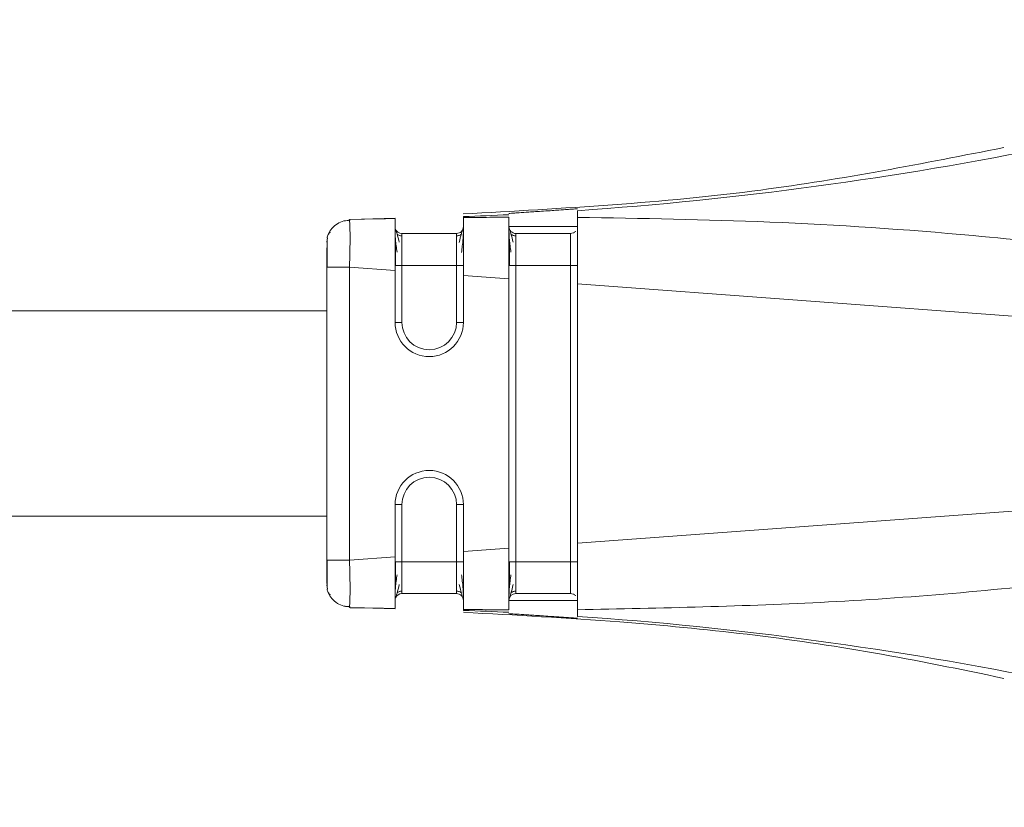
# Model space of a CAD drawing. Header units: millimetres. Extents: x -447 to 1924, y -61 to 422.
# Tile 62 of 65: x 1861 to 1883, y 153 to 171. Entities that reach past the tile are written whole.
import ezdxf

# ---------------------------------------------------------------- set-up
doc = ezdxf.new("R2010")
doc.units = ezdxf.units.MM

# ---------------------------------------------------------------- blocks, each defined once
blk = doc.blocks.new('Drawing View6')
at = {"color": 7, "linetype": 'Continuous', "lineweight": 18}
for p, q in [((117.678, -12.524), (117.678, -12.671)), ((112.669, -12.716), (113.678, -12.697)), ((112.677, -12.737), (112.669, -12.716)), ((112.692, -12.716), (113.188, -12.705)), ((113.684, -12.692), (113.188, -12.705)), ((115.178, -12.951), (115.178, -12.938)), ((117.678, -12.875), (116.178, -12.875)), ((112.178, -13.216), (112.196, -13.123)), ((113.828, -13.025), (115.028, -13.025)), ((116.328, -13.025), (117.528, -13.025)), ((112.178, -20.19), (112.178, -13.761)), ((112.678, -20.19), (112.678, -13.761)), ((112.678, -13.761), (113.678, -13.834)), ((113.678, -13.724), (113.828, -13.724)), ((113.828, -13.724), (113.828, -14.975)), ((113.828, -13.724), (115.028, -13.724)), ((115.028, -14.975), (115.028, -13.724)), ((116.178, -13.724), (116.328, -13.724)), ((116.328, -13.724), (116.328, -20.227)), ((116.328, -13.724), (117.528, -13.724)), ((117.528, -20.227), (117.528, -13.724)), ((113.678, -14.975), (113.678, -13.834)), ((115.178, -14.975), (115.178, -13.945)), ((115.178, -13.945), (116.178, -14.019)), ((116.178, -19.931), (116.178, -14.019)), ((117.678, -14.13), (132.873, -15.254)), ((117.678, -19.82), (117.678, -14.13)), ((112.178, -14.725), (39.768, -14.725)), ((113.678, -14.975), (113.828, -14.975)), ((115.178, -14.975), (115.028, -14.975)), ((117.678, -19.82), (132.873, -18.697)), ((113.678, -20.116), (113.678, -18.975)), ((113.678, -18.975), (113.828, -18.975)), ((113.828, -18.975), (113.828, -20.227)), ((115.028, -20.227), (115.028, -18.975)), ((115.178, -18.975), (115.028, -18.975)), ((115.178, -20.005), (115.178, -18.975)), ((112.178, -19.225), (39.768, -19.225)), ((115.178, -20.005), (116.178, -19.931)), ((112.178, -20.19), (112.196, -20.19)), ((112.678, -20.19), (113.678, -20.116)), ((113.828, -20.227), (115.028, -20.227)), ((116.328, -20.227), (117.528, -20.227)), ((112.178, -20.734), (112.196, -20.827)), ((112.187, -20.708), (112.187, -20.779)), ((113.828, -20.925), (115.028, -20.925)), ((116.328, -20.925), (117.528, -20.925)), ((116.178, -21.075), (117.678, -21.075)), ((112.669, -21.234), (112.677, -21.214)), ((112.669, -21.234), (113.678, -21.253)), ((113.188, -21.245), (112.692, -21.235)), ((113.188, -21.245), (113.684, -21.258))]:
    blk.add_line(p, q, dxfattribs=at)
at = {"color": 7, "linetype": 'Continuous', "lineweight": 18, "flags": 128}
for points in [[(113.678, -20.227), (113.681, -20.227), (113.69, -20.227), (113.703, -20.227), (113.722, -20.227), (113.745, -20.227), (113.771, -20.227), (113.799, -20.227), (113.828, -20.227)], [(116.178, -20.227), (116.181, -20.227), (116.19, -20.227), (116.203, -20.227), (116.222, -20.227), (116.245, -20.227), (116.271, -20.227), (116.299, -20.227), (116.328, -20.227)]]:
    blk.add_lwpolyline(points, dxfattribs=at)
at = {"color": 7, "linetype": 'Continuous', "lineweight": 18}
for centre, radius, start, end in [((112.22, 66.883), 79.595, 273.93236, 289.08957), ((112.253, 66.602), 79.312, 272.11365, 272.83673), ((113.828, -12.875), 0.15, 196.9699, 270), ((116.328, -12.875), 0.15, 179.9972, 270), ((114.428, -14.975), 0.75, 180, 0), ((114.428, -14.975), 0.6, 180, 0), ((114.428, -18.975), 0.75, 0, 180), ((114.428, -18.975), 0.6, 0, 180), ((113.828, -21.075), 0.15, 90, 157.6064), ((116.328, -21.075), 0.15, 90, 180), ((112.253, -100.551), 79.311, 87.16326, 87.88636), ((112.22, -100.833), 79.595, 70.91041, 86.06764)]:
    blk.add_arc(centre, radius, start, end, dxfattribs=at)
for points, knots in [([(127.034, -11.14), (125.263, -11.488), (121.346, -12.258), (117.359, -12.476), (115.175, -12.596)], [0, 0, 0, 0, 0.45216, 1, 1, 1, 1]), ([(117.678, -12.484), (117.668, -12.485), (117.653, -12.485), (117.56, -12.491), (117.448, -12.499), (117.299, -12.51), (117.117, -12.522), (116.941, -12.534), (116.766, -12.546), (116.579, -12.558), (116.419, -12.568), (116.301, -12.576), (116.205, -12.582), (116.189, -12.584), (116.178, -12.585)], [0, 0, 0, 0, 0.1201084, 0.1833772, 0.2486222, 0.3470379, 0.4156022, 0.4969406, 0.5713599, 0.6382175, 0.7488006, 0.8134106, 0.8769066, 1, 1, 1, 1]), ([(112.696, -12.736), (112.648, -12.738), (112.549, -12.742), (112.408, -12.805), (112.285, -12.906), (112.237, -12.999), (112.213, -13.045)], [0, 0, 0, 0, 0.2326117, 0.4841748, 0.7442196, 1, 1, 1, 1]), ([(112.678, -13.761), (112.682, -13.622), (112.691, -13.348), (112.692, -13.003), (112.686, -12.818), (112.68, -12.744), (112.677, -12.737), (112.677, -12.737)], [0, 0, 0, 0, 0.289539, 0.569313, 0.844614, 0.990107, 1, 1, 1, 1]), ([(113.214, -12.705), (113.216, -12.705), (113.219, -12.705), (113.535, -12.699), (113.678, -12.697)], [0, 0, 0, 0, 0.5476621, 1, 1, 1, 1]), ([(113.678, -12.697), (113.678, -12.713), (113.678, -12.743), (113.678, -13.013), (113.678, -13.384), (113.678, -13.684), (113.678, -13.834)], [0, 0, 0, 0, 0.2502548, 0.5000928, 0.7497763, 1, 1, 1, 1]), ([(115.178, -12.656), (115.178, -12.657), (115.178, -12.66), (115.178, -12.671), (115.178, -12.675)], [0, 0, 0, 0, 0.5536399, 1, 1, 1, 1]), ([(116.178, -12.668), (115.99, -12.669), (115.657, -12.671), (115.324, -12.674), (115.178, -12.675)], [0, 0, 0, 0, 0.563222, 1, 1, 1, 1]), ([(115.178, -12.675), (115.178, -12.708), (115.178, -12.773), (115.178, -13.071), (115.178, -13.47), (115.178, -13.785), (115.178, -13.945)], [0, 0, 0, 0, 0.256857, 0.499427, 0.744777, 1, 1, 1, 1]), ([(116.178, -12.668), (116.178, -12.71), (116.178, -12.794), (116.178, -13.113), (116.178, -13.535), (116.178, -13.858), (116.178, -14.019)], [0, 0, 0, 0, 0.249034, 0.499186, 0.749184, 1, 1, 1, 1]), ([(132.873, -15.254), (133.399, -15.19), (134.036, -15.112), (134.716, -14.924), (134.897, -14.847), (134.974, -14.789), (135.001, -14.76), (135.017, -14.732), (135.026, -14.701), (135.022, -14.665), (135.001, -14.626), (134.963, -14.585), (134.869, -14.514), (134.672, -14.42), (134.185, -14.25), (133.215, -14.014), (131.501, -13.691), (129.14, -13.352), (125.841, -13.001), (121.987, -12.743), (119.085, -12.694), (117.678, -12.671)], [0, 0, 0, 0, 0.079633, 0.096416, 0.106506, 0.108989, 0.110947, 0.112535, 0.113904, 0.115836, 0.117972, 0.120667, 0.124353, 0.135955, 0.15357, 0.20236, 0.286651, 0.417176, 0.562519, 0.787792, 1, 1, 1, 1]), ([(117.678, -12.671), (117.678, -12.726), (117.678, -12.835), (117.678, -13.073), (117.678, -13.191)], [0, 0, 0, 0, 0.5095325, 1, 1, 1, 1]), ([(113.678, -12.94), (113.678, -12.972), (113.679, -13.034), (113.687, -13.158), (113.701, -13.291), (113.715, -13.388), (113.722, -13.435)], [0, 0, 0, 0, 0.262057, 0.516005, 0.761874, 1, 1, 1, 1]), ([(113.772, -13.219), (113.754, -13.152), (113.727, -13.051), (113.701, -12.965), (113.693, -12.942), (113.689, -12.931)], [0, 0, 0, 0, 0.485154, 0.738623, 1, 1, 1, 1]), ([(115.167, -12.931), (115.163, -12.943), (115.155, -12.965), (115.129, -13.052), (115.102, -13.154), (115.084, -13.222)], [0, 0, 0, 0, 0.261424, 0.514828, 1, 1, 1, 1]), ([(115.135, -13.44), (115.142, -13.392), (115.156, -13.295), (115.169, -13.161), (115.177, -13.036), (115.178, -12.973), (115.178, -12.941)], [0, 0, 0, 0, 0.238194, 0.484055, 0.738008, 1, 1, 1, 1]), ([(116.178, -12.94), (116.178, -12.972), (116.179, -13.034), (116.187, -13.158), (116.201, -13.291), (116.215, -13.388), (116.222, -13.435)], [0, 0, 0, 0, 0.262057, 0.516005, 0.761874, 1, 1, 1, 1]), ([(116.272, -13.219), (116.254, -13.152), (116.227, -13.051), (116.201, -12.965), (116.193, -12.942), (116.189, -12.931)], [0, 0, 0, 0, 0.485154, 0.738623, 1, 1, 1, 1]), ([(112.261, -13.002), (112.243, -13.012), (112.211, -13.031), (112.194, -13.095), (112.186, -13.125)], [0, 0, 0, 0, 0.524709, 1, 1, 1, 1]), ([(112.187, -13.171), (112.187, -13.198), (112.187, -13.239), (112.187, -13.312), (112.187, -13.336)], [0, 0, 0, 0, 0.674154, 1, 1, 1, 1]), ([(113.689, -13.16), (113.689, -13.198), (113.689, -13.276), (113.689, -13.416), (113.688, -13.567), (113.688, -13.671), (113.688, -13.724)], [0, 0, 0, 0, 0.24996, 0.499871, 0.74992, 1, 1, 1, 1]), ([(113.828, -13.077), (113.819, -13.077), (113.8, -13.076), (113.772, -13.069), (113.745, -13.056), (113.729, -13.044), (113.722, -13.037)], [0, 0, 0, 0, 0.233003, 0.480022, 0.737313, 1, 1, 1, 1]), ([(113.828, -13.025), (113.828, -13.036), (113.828, -13.056), (113.828, -13.218), (113.828, -13.449), (113.828, -13.632), (113.828, -13.724)], [0, 0, 0, 0, 0.250957, 0.500564, 0.749846, 1, 1, 1, 1]), ([(115.028, -13.724), (115.028, -13.632), (115.028, -13.449), (115.028, -13.218), (115.028, -13.056), (115.028, -13.036), (115.028, -13.025)], [0, 0, 0, 0, 0.250154, 0.499436, 0.749043, 1, 1, 1, 1]), ([(115.135, -13.038), (115.127, -13.044), (115.112, -13.057), (115.084, -13.069), (115.056, -13.077), (115.037, -13.078), (115.028, -13.078)], [0, 0, 0, 0, 0.262685, 0.519976, 0.766996, 1, 1, 1, 1]), ([(116.189, -13.16), (116.189, -13.198), (116.189, -13.276), (116.189, -13.416), (116.188, -13.567), (116.188, -13.671), (116.188, -13.724)], [0, 0, 0, 0, 0.24996, 0.499871, 0.74992, 1, 1, 1, 1]), ([(116.328, -13.077), (116.319, -13.077), (116.3, -13.076), (116.272, -13.069), (116.245, -13.056), (116.229, -13.044), (116.222, -13.037)], [0, 0, 0, 0, 0.233003, 0.480022, 0.737313, 1, 1, 1, 1]), ([(116.328, -13.025), (116.328, -13.036), (116.328, -13.056), (116.328, -13.218), (116.328, -13.449), (116.328, -13.632), (116.328, -13.724)], [0, 0, 0, 0, 0.250957, 0.500564, 0.749846, 1, 1, 1, 1]), ([(117.637, -12.977), (117.636, -12.979), (117.624, -12.996), (117.586, -13.018), (117.547, -13.023), (117.528, -13.025)], [0, 0, 0, 0, 0.0382266, 0.5191133, 1, 1, 1, 1]), ([(117.528, -13.724), (117.528, -13.632), (117.528, -13.449), (117.528, -13.218), (117.528, -13.056), (117.528, -13.036), (117.528, -13.025)], [0, 0, 0, 0, 0.250154, 0.499436, 0.749043, 1, 1, 1, 1]), ([(112.178, -13.761), (112.178, -13.68), (112.178, -13.518), (112.178, -13.4), (112.178, -13.341)], [0, 0, 0, 0, 0.498954, 1, 1, 1, 1]), ([(112.187, -13.336), (112.187, -13.359), (112.187, -13.427), (112.186, -13.578), (112.186, -13.704), (112.186, -13.767)], [0, 0, 0, 0, 0.205255, 0.602522, 1, 1, 1, 1]), ([(117.678, -13.191), (117.678, -13.33), (117.678, -13.615), (117.678, -13.956), (117.678, -14.13)], [0, 0, 0, 0, 0.489594, 1, 1, 1, 1]), ([(117.678, -21.279), (119.516, -21.243), (123.292, -21.169), (127.976, -20.757), (131.416, -20.275), (133.256, -19.929), (134.285, -19.674), (134.763, -19.492), (134.936, -19.395), (135.004, -19.322), (135.025, -19.278), (135.025, -19.234), (135.004, -19.192), (134.964, -19.152), (134.904, -19.112), (134.754, -19.039), (134.409, -18.937), (133.756, -18.81), (133.207, -18.739), (132.873, -18.697)], [0, 0, 0, 0, 0.277154, 0.569443, 0.709641, 0.801655, 0.852576, 0.869317, 0.879228, 0.882226, 0.884534, 0.88657, 0.888768, 0.891501, 0.895083, 0.899771, 0.916625, 0.949186, 1, 1, 1, 1]), ([(117.678, -19.82), (117.678, -19.995), (117.678, -20.339), (117.678, -20.625), (117.678, -20.765)], [0, 0, 0, 0, 0.510317, 1, 1, 1, 1]), ([(115.178, -20.005), (115.178, -20.165), (115.178, -20.48), (115.178, -20.88), (115.178, -21.177), (115.178, -21.242), (115.178, -21.275)], [0, 0, 0, 0, 0.255216, 0.500584, 0.743135, 1, 1, 1, 1]), ([(116.178, -19.931), (116.178, -20.093), (116.178, -20.415), (116.178, -20.837), (116.178, -21.156), (116.178, -21.24), (116.178, -21.282)], [0, 0, 0, 0, 0.250822, 0.500825, 0.750972, 1, 1, 1, 1]), ([(112.178, -20.702), (112.178, -20.697), (112.178, -20.679), (112.178, -20.556), (112.178, -20.378), (112.178, -20.252), (112.178, -20.19)], [0, 0, 0, 0, 0.12452, 0.464871, 0.733495, 1, 1, 1, 1]), ([(112.186, -20.184), (112.186, -20.246), (112.186, -20.372), (112.187, -20.508), (112.187, -20.565), (112.187, -20.576)], [0, 0, 0, 0, 0.445553, 0.890852, 1, 1, 1, 1]), ([(112.186, -20.184), (112.186, -20.248), (112.186, -20.336), (112.186, -20.414), (112.186, -20.435)], [0, 0, 0, 0, 0.727809, 1, 1, 1, 1]), ([(112.196, -20.19), (112.2, -20.19), (112.214, -20.19), (112.318, -20.19), (112.481, -20.19), (112.612, -20.19), (112.678, -20.19)], [0, 0, 0, 0, 0.152691, 0.435127, 0.717564, 1, 1, 1, 1]), ([(112.677, -21.214), (112.677, -21.213), (112.68, -21.206), (112.686, -21.132), (112.692, -20.947), (112.691, -20.661), (112.685, -20.399), (112.68, -20.26), (112.678, -20.19)], [0, 0, 0, 0, 0.009732, 0.15501, 0.430006, 0.709355, 0.853404, 1, 1, 1, 1]), ([(113.678, -20.116), (113.678, -20.266), (113.678, -20.566), (113.678, -20.937), (113.678, -21.207), (113.678, -21.238), (113.678, -21.253)], [0, 0, 0, 0, 0.250098, 0.499887, 0.749619, 1, 1, 1, 1]), ([(113.688, -20.219), (113.688, -20.272), (113.688, -20.377), (113.689, -20.529), (113.689, -20.671), (113.689, -20.749), (113.689, -20.788)], [0, 0, 0, 0, 0.250249, 0.500316, 0.750202, 1, 1, 1, 1]), ([(113.828, -20.227), (113.828, -20.318), (113.828, -20.501), (113.828, -20.732), (113.828, -20.894), (113.828, -20.915), (113.828, -20.925)], [0, 0, 0, 0, 0.250154, 0.499436, 0.749043, 1, 1, 1, 1]), ([(115.028, -20.925), (115.028, -20.915), (115.028, -20.894), (115.028, -20.732), (115.028, -20.501), (115.028, -20.318), (115.028, -20.227)], [0, 0, 0, 0, 0.250957, 0.500564, 0.749846, 1, 1, 1, 1]), ([(116.188, -20.219), (116.188, -20.272), (116.188, -20.377), (116.189, -20.529), (116.189, -20.671), (116.189, -20.749), (116.189, -20.788)], [0, 0, 0, 0, 0.250249, 0.500316, 0.750202, 1, 1, 1, 1]), ([(116.328, -20.227), (116.328, -20.318), (116.328, -20.501), (116.328, -20.732), (116.328, -20.894), (116.328, -20.915), (116.328, -20.925)], [0, 0, 0, 0, 0.250154, 0.499436, 0.749043, 1, 1, 1, 1]), ([(117.528, -20.925), (117.528, -20.915), (117.528, -20.894), (117.528, -20.732), (117.528, -20.501), (117.528, -20.318), (117.528, -20.227)], [0, 0, 0, 0, 0.250957, 0.500564, 0.749846, 1, 1, 1, 1]), ([(113.722, -20.511), (113.715, -20.559), (113.701, -20.656), (113.687, -20.792), (113.679, -20.917), (113.678, -20.98), (113.678, -21.012)], [0, 0, 0, 0, 0.238318, 0.484229, 0.738103, 1, 1, 1, 1]), ([(115.178, -21.012), (115.178, -20.98), (115.177, -20.917), (115.169, -20.792), (115.156, -20.657), (115.142, -20.559), (115.135, -20.511)], [0, 0, 0, 0, 0.261912, 0.51579, 0.761682, 1, 1, 1, 1]), ([(116.222, -20.511), (116.215, -20.559), (116.201, -20.656), (116.187, -20.792), (116.179, -20.917), (116.178, -20.98), (116.178, -21.012)], [0, 0, 0, 0, 0.238318, 0.484229, 0.738103, 1, 1, 1, 1]), ([(112.187, -20.576), (112.187, -20.614), (112.187, -20.702), (112.187, -20.751), (112.187, -20.779)], [0, 0, 0, 0, 0.430026, 1, 1, 1, 1]), ([(113.689, -21.02), (113.693, -21.008), (113.701, -20.986), (113.727, -20.899), (113.754, -20.796), (113.772, -20.729)], [0, 0, 0, 0, 0.261307, 0.514798, 1, 1, 1, 1]), ([(115.084, -20.729), (115.102, -20.796), (115.13, -20.899), (115.155, -20.986), (115.164, -21.009), (115.168, -21.02)], [0, 0, 0, 0, 0.48507, 0.738518, 1, 1, 1, 1]), ([(116.189, -21.02), (116.193, -21.008), (116.201, -20.986), (116.227, -20.899), (116.254, -20.796), (116.272, -20.729)], [0, 0, 0, 0, 0.261307, 0.514798, 1, 1, 1, 1]), ([(112.186, -20.825), (112.194, -20.855), (112.211, -20.919), (112.243, -20.938), (112.261, -20.949)], [0, 0, 0, 0, 0.475345, 1, 1, 1, 1]), ([(112.213, -20.905), (112.237, -20.951), (112.285, -21.044), (112.408, -21.145), (112.549, -21.208), (112.648, -21.212), (112.696, -21.215)], [0, 0, 0, 0, 0.25578, 0.515825, 0.767388, 1, 1, 1, 1]), ([(112.213, -20.905), (112.237, -20.951), (112.285, -21.044), (112.408, -21.145), (112.539, -21.205), (112.628, -21.209), (112.665, -21.211)], [0, 0, 0, 0, 0.2694513, 0.5433949, 0.8084034, 1, 1, 1, 1]), ([(113.722, -20.912), (113.729, -20.906), (113.745, -20.894), (113.772, -20.881), (113.8, -20.873), (113.819, -20.873), (113.828, -20.872)], [0, 0, 0, 0, 0.262686, 0.519977, 0.766996, 1, 1, 1, 1]), ([(115.028, -20.872), (115.037, -20.873), (115.056, -20.873), (115.084, -20.881), (115.112, -20.894), (115.127, -20.906), (115.135, -20.912)], [0, 0, 0, 0, 0.233001, 0.48002, 0.737312, 1, 1, 1, 1]), ([(116.222, -20.912), (116.229, -20.906), (116.245, -20.894), (116.272, -20.881), (116.3, -20.873), (116.319, -20.873), (116.328, -20.872)], [0, 0, 0, 0, 0.262686, 0.519977, 0.766996, 1, 1, 1, 1]), ([(117.637, -20.973), (117.636, -20.972), (117.624, -20.954), (117.586, -20.933), (117.547, -20.928), (117.528, -20.925)], [0, 0, 0, 0, 0.037139, 0.518569, 1, 1, 1, 1]), ([(117.678, -20.765), (117.678, -20.881), (117.678, -21.117), (117.678, -21.224), (117.678, -21.279)], [0, 0, 0, 0, 0.490542, 1, 1, 1, 1]), ([(113.678, -21.253), (113.535, -21.251), (113.219, -21.245), (113.216, -21.245), (113.214, -21.245)], [0, 0, 0, 0, 0.452351, 1, 1, 1, 1]), ([(115.177, -21.336), (116.322, -21.399), (119.333, -21.562), (123.303, -22.013), (126.084, -22.589), (127.036, -22.786)], [0, 0, 0, 0, 0.287812, 0.75612, 1, 1, 1, 1]), ([(115.178, -21.275), (115.364, -21.276), (115.697, -21.28), (116.03, -21.281), (116.178, -21.282)], [0, 0, 0, 0, 0.556487, 1, 1, 1, 1]), ([(115.178, -21.275), (115.178, -21.281), (115.178, -21.291), (115.178, -21.293), (115.178, -21.294)], [0, 0, 0, 0, 0.566355, 1, 1, 1, 1]), ([(116.178, -21.366), (116.189, -21.367), (116.205, -21.368), (116.301, -21.374), (116.419, -21.382), (116.579, -21.392), (116.766, -21.404), (116.941, -21.416), (117.117, -21.428), (117.299, -21.44), (117.448, -21.451), (117.56, -21.459), (117.653, -21.465), (117.668, -21.465), (117.678, -21.466)], [0, 0, 0, 0, 0.123082, 0.18658, 0.251196, 0.361764, 0.428626, 0.503058, 0.584391, 0.652955, 0.751381, 0.816619, 0.879885, 1, 1, 1, 1]), ([(117.678, -21.279), (117.678, -21.325), (117.678, -21.404), (117.678, -21.419), (117.678, -21.426)], [0, 0, 0, 0, 0.576678, 1, 1, 1, 1])]:
    blk.add_open_spline(points, degree=3, knots=knots, dxfattribs=at)
for points in [[(115.178, -12.875), (115.176, -12.895), (115.171, -12.934), (115.137, -12.984), (115.087, -13.018), (115.048, -13.023), (115.028, -13.025)], [(112.178, -13.761), (112.186, -13.761), (112.201, -13.761), (112.316, -13.761), (112.482, -13.761), (112.613, -13.761), (112.678, -13.761)], [(115.178, -13.724), (115.176, -13.724), (115.171, -13.724), (115.137, -13.724), (115.087, -13.724), (115.048, -13.724), (115.028, -13.724)], [(117.678, -13.724), (117.676, -13.724), (117.671, -13.724), (117.637, -13.724), (117.587, -13.724), (117.548, -13.724), (117.528, -13.724)], [(115.178, -20.227), (115.176, -20.227), (115.171, -20.227), (115.137, -20.227), (115.087, -20.227), (115.048, -20.227), (115.028, -20.227)], [(117.678, -20.227), (117.676, -20.227), (117.671, -20.227), (117.637, -20.227), (117.587, -20.227), (117.548, -20.227), (117.528, -20.227)], [(115.178, -21.075), (115.176, -21.055), (115.171, -21.016), (115.137, -20.967), (115.087, -20.932), (115.048, -20.927), (115.028, -20.925)]]:
    blk.add_open_spline(points, degree=3, dxfattribs=at)

msp = doc.modelspace()

# ---------------------------------------------------------------- block references
at = {"color": 7, "linetype": 'Continuous', "lineweight": 18}
msp.add_blockref('Drawing View6', (1755.875, 179.083), dxfattribs=at)

doc.saveas('drawing.dxf')
